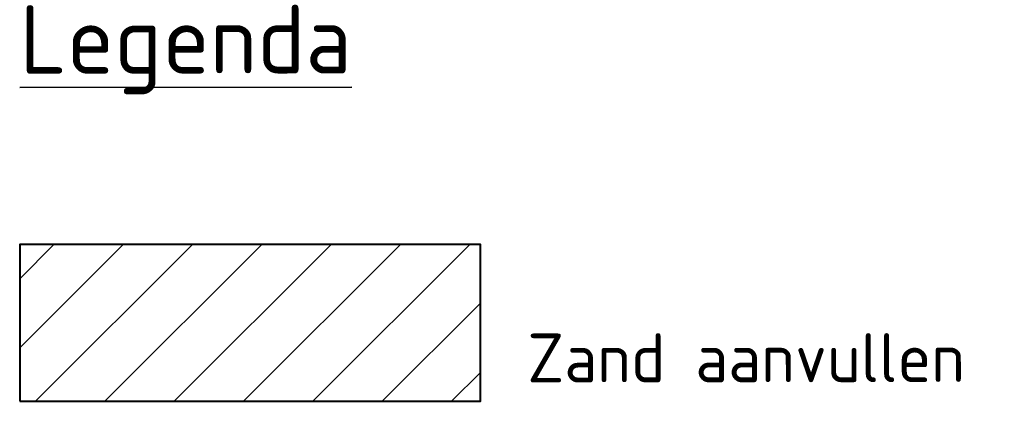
# Model space of a CAD drawing. Header units: metres. Extents: x 162359 to 162848, y 502589 to 502892.
# Tile 17 of 49: x 162838.331 to 162840.842, y 502680.652 to 502681.626. Entities that reach past the tile are written whole.
import ezdxf

# ---------------------------------------------------------------- set-up
doc = ezdxf.new("R2010")
doc.units = ezdxf.units.M
for name, color, linetype, lineweight in [('N-BH-GW-GROND_ZAND_CUNETZAND-WERK-A', 7, 'Continuous', 40), ('N-WB-VERKEERSDREMPEL25', 7, 'Continuous', 30), ('N-WE-GW-OPHOGING-WERK-A-50', 92, 'Continuous', 18), ('X-XX-AL-T25', 7, 'Continuous', 25), ('X-XX-AL-T35', 50, 'Continuous', 35)]:
    doc.layers.add(name, color=color, linetype=linetype, lineweight=lineweight)
doc.styles.add('NLCS-ISO-M50-T25', font='NLCS-ISO.ttf', dxfattribs={"height": 0.125})
doc.styles.add('NLCS-ISO-M50-T35', font='NLCS-ISO.ttf', dxfattribs={"height": 0.175})

msp = doc.modelspace()

# ---------------------------------------------------------------- hatches: boundary and pattern name
at = {"layer": 'N-WE-GW-OPHOGING-WERK-A-50'}
h = msp.add_hatch(dxfattribs=at)
h.set_pattern_fill('AGW-WERK_ONTGRAVEN-SO', color=256, scale=0.025, angle=90, pattern_type=2)
h.set_pattern_definition([(225, (-1.1048, 0), (0.088388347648, -0.088388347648), [])])
h.paths.add_polyline_path([(162839.5059, 502681.0523), (162838.3309, 502681.0523), (162838.3309, 502680.6523), (162839.5059, 502680.6523)])

# ---------------------------------------------------------------- linework, layer by layer
at = {"layer": 'N-BH-GW-GROND_ZAND_CUNETZAND-WERK-A', "flags": 128}
msp.add_lwpolyline([(162838.3309, 502680.6523), (162839.5059, 502680.6523), (162839.5059, 502681.0523), (162838.3309, 502681.0523), (162838.3309, 502680.6523)], dxfattribs=at)
at = {"layer": 'N-WB-VERKEERSDREMPEL25', "flags": 128}
msp.add_lwpolyline([(162838.3309, 502680.6523), (162839.5059, 502680.6523), (162839.5059, 502681.0523), (162838.3309, 502681.0523), (162838.3309, 502680.6523)], dxfattribs=at)

# ---------------------------------------------------------------- texts
at = {"layer": 'X-XX-AL-T25', "insert": (162839.6255, 502680.7003), "char_height": 0.125, "attachment_point": 7, "rotation": 0.0541, "line_spacing_factor": 0.601667, "style": 'NLCS-ISO-M50-T25'}
msp.add_mtext('{\\C256;Zand aanvullen}', dxfattribs=at)
at = {"layer": 'X-XX-AL-T35', "insert": (162838.3309, 502681.435), "char_height": 0.175, "attachment_point": 7, "rotation": 0.0541, "line_spacing_factor": 0.601667, "style": 'NLCS-ISO-M50-T35'}
msp.add_mtext('{\\LLegenda}', dxfattribs=at)

doc.saveas('drawing.dxf')
